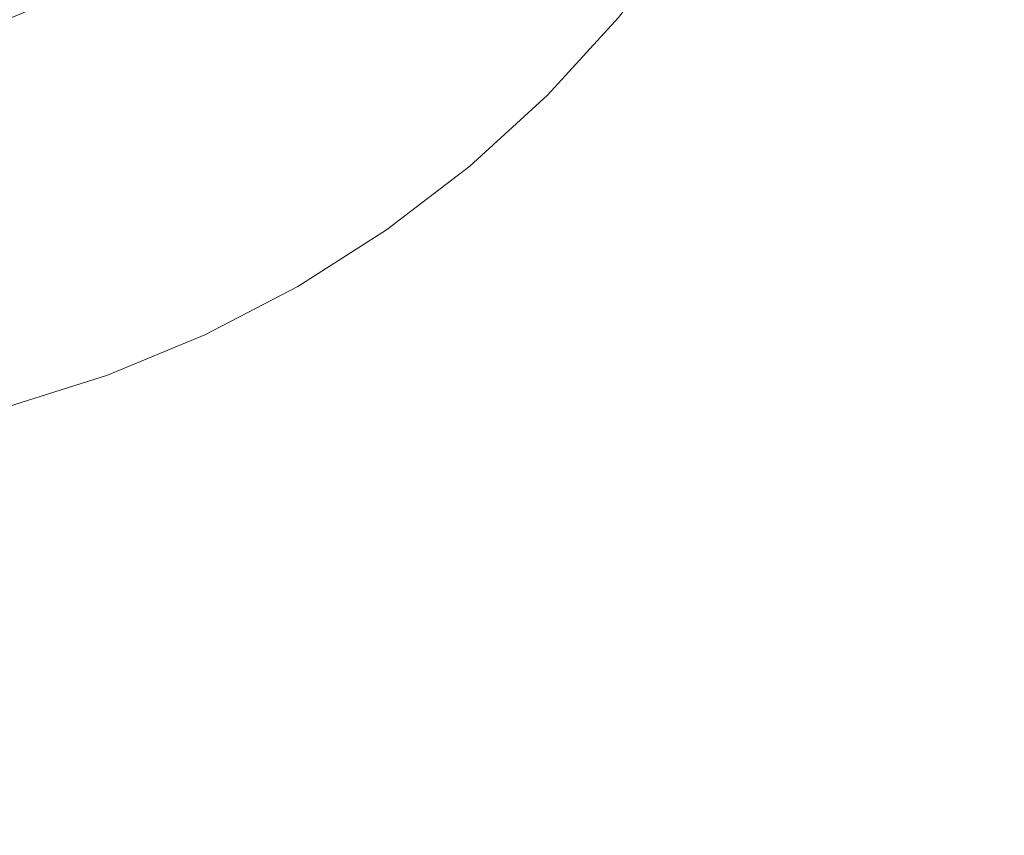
# Model space of a CAD drawing. Header units: millimetres. Extents: x -230 to 230, y -130 to 130.
# Tile 18 of 47: x -104 to -92, y 86 to 96. Entities that reach past the tile are written whole.
import ezdxf

# ---------------------------------------------------------------- set-up
doc = ezdxf.new("R2010")
doc.units = ezdxf.units.MM
doc.header["$LTSCALE"] = 25.4
doc.layers.add('Lighting-Moving Light', color=7, linetype='Continuous', lineweight=5, true_color=0x000000)

# ---------------------------------------------------------------- blocks, each defined once
blk = doc.blocks.new('Group-1')
at = {"layer": 'Lighting-Moving Light', "color": 7, "linetype": 'Continuous', "lineweight": 5, "transparency": 33554687}
for points, invisible_edges in [([(-503.576, 1.533, -25), (-503.576, 226.446, -25), (-761.075, 239.033, -25), (-761.075, -11.053, -25)], 14), ([(-770.152, 222.936, -116.924), (-519.672, 235.523, -116.924), (-519.672, -7.543, -116.924), (-757.565, -7.543, -116.924)], 11), ([(-734.241, 210.673, -24.957), (-735.011, 209.669, -24.957), (-735.866, 208.737, -24.957), (-746.119, 218.99, -24.957)], 12), ([(-735.866, 208.737, -24.957), (-736.798, 207.882, -24.957), (-737.802, 207.112, -24.957), (-746.119, 218.99, -24.957)], 12), ([(-737.802, 207.112, -24.957), (-738.869, 206.432, -24.957), (-739.991, 205.848, -24.957), (-746.119, 218.99, -24.957)], 12), ([(-739.991, 205.848, -24.957), (-741.159, 205.364, -24.957), (-742.366, 204.984, -24.957), (-746.119, 218.99, -24.957)], 12), ([(-735.866, 208.737, -24.957), (-735.011, 209.669, -24.957), (-738.402, 212.514, -0.368), (-738.995, 211.866, -0.368)], 10), ([(-736.798, 207.882, -24.957), (-735.866, 208.737, -24.957), (-738.995, 211.866, -0.368), (-739.643, 211.272, -0.368)], 10), ([(-737.802, 207.112, -24.957), (-736.798, 207.882, -24.957), (-739.643, 211.272, -0.368), (-740.341, 210.737, -0.368)], 10), ([(-738.869, 206.432, -24.957), (-737.802, 207.112, -24.957), (-740.341, 210.737, -0.368), (-741.082, 210.265, -0.368)], 10), ([(-739.991, 205.848, -24.957), (-738.869, 206.432, -24.957), (-741.082, 210.265, -0.368), (-741.861, 209.859, -0.368)], 10), ([(-741.92, 209.986, -0.102), (-742.721, 209.654, -0.102), (-742.711, 209.626, -0.134), (-741.908, 209.959, -0.134)], 15), ([(-741.908, 209.959, -0.134), (-742.711, 209.626, -0.134), (-742.702, 209.601, -0.169), (-741.896, 209.935, -0.169)], 15), ([(-741.896, 209.935, -0.169), (-742.702, 209.601, -0.169), (-742.694, 209.579, -0.205), (-741.887, 209.914, -0.205)], 15), ([(-741.887, 209.914, -0.205), (-742.694, 209.579, -0.205), (-742.687, 209.56, -0.244), (-741.878, 209.895, -0.244)], 15), ([(-741.878, 209.895, -0.244), (-742.687, 209.56, -0.244), (-742.681, 209.545, -0.284), (-741.871, 209.88, -0.284)], 15), ([(-741.871, 209.88, -0.284), (-742.681, 209.545, -0.284), (-742.677, 209.532, -0.326), (-741.865, 209.868, -0.326)], 15), ([(-741.865, 209.868, -0.326), (-742.677, 209.532, -0.326), (-742.673, 209.523, -0.368), (-741.861, 209.859, -0.368)], 11), ([(-741.159, 205.364, -24.957), (-739.991, 205.848, -24.957), (-741.861, 209.859, -0.368), (-742.673, 209.523, -0.368)], 10), ([(-742.366, 204.984, -24.957), (-741.159, 205.364, -24.957), (-742.673, 209.523, -0.368), (-743.511, 209.259, -0.368)], 10)]:
    blk.add_3dface(points, dxfattribs=dict(at, invisible_edges=invisible_edges))
at = {"layer": 'Lighting-Moving Light', "color": 0, "flags": 1}
for tag in ['Yoke', '3D_Symbol_Name', 'Weight', 'Weight', 'Wattage', 'Candlepower', 'Body', 'Model_Name', 'Beam_Angle', 'Field_Angle', 'Remarks', 'Beam_Angle_2', 'Field_Angle_2', 'Num_Channels', 'Frame_Size', 'Device_Type', 'FixtureID', 'Frame_Size', 'Base', 'Lens', 'Inst_Type', 'Lamp']:
    blk.add_attdef(tag, (-554.515, 111.223), '', height=0.18, dxfattribs=at)

msp = doc.modelspace()

# ---------------------------------------------------------------- block references
at = {"layer": 'Lighting-Moving Light', "color": 7, "transparency": 33554687}
msp.add_blockref('Group-1', (638.619, -113.99), dxfattribs=at)

doc.saveas('drawing.dxf')
